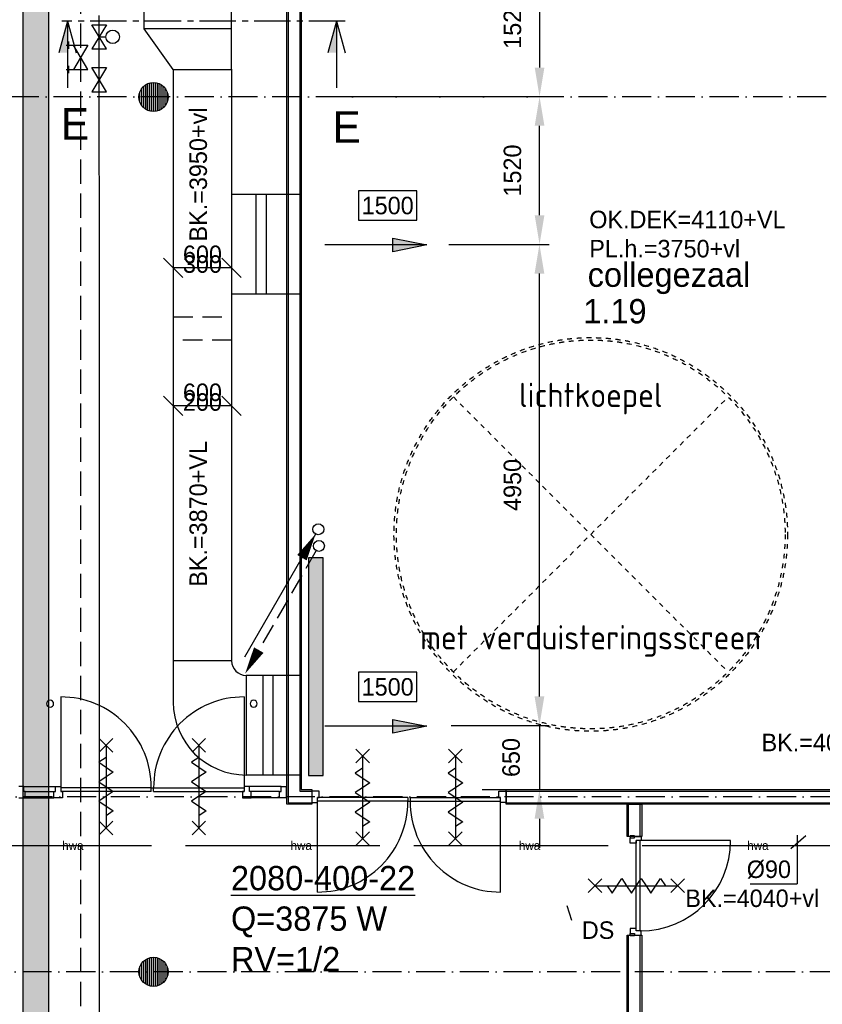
# Model space of a CAD drawing. Extents: x -41378 to 114803, y -24080 to 82188.
# Tile 71 of 137: x 31514 to 39774, y 51493 to 61623. Entities that reach past the tile are written whole.
import ezdxf
from ezdxf.enums import TextEntityAlignment as Align

# ---------------------------------------------------------------- set-up
doc = ezdxf.new("R2010")
doc.units = 0
doc.header["$LTSCALE"] = 50
for name, pattern in [('2322107', [2000, 1000, 1000]), ('2322108', [7, 5, -2]), ('2322122', [47, 40, -7]), ('CENTER2', [11.25, 7.5, -1.25, 1.25, -1.25]), ('DASHDOT', [9, 6, -1.5, 0, -1.5]), ('HIDDEN', [2, 1, -1]), ('LURETOUR', [6, 4, -2])]:
    doc.linetypes.add(name, pattern=pattern)
doc.layers.get('0').update_dxf_attribs({"linetype": 'CONTINUOUS'})
doc.layers.get('DEFPOINTS').update_dxf_attribs({"linetype": 'CONTINUOUS'})
for name, color, linetype in [('AL$1----_TEKST', 7, 'CONTINUOUS'), ('AL$2----_RENVOOI', 7, 'CONTINUOUS'), ('AL$7----_STRAMIEN', 1, 'DASHDOT'), ('AL22----_BINNENWAND', 7, 'CONTINUOUS'), ('AL28----_KONSTRUKTIE', 3, 'CONTINUOUS'), ('AL32----_BINNENKOZ', 7, 'CONTINUOUS'), ('AL32----_DRAAIR', 7, 'CONTINUOUS'), ('AL37----_DAKOPENING', 7, 'HIDDEN'), ('AL65----_BEVEILIGING', 7, 'CONTINUOUS'), ('ALXAA---_GEWBETON', 12, 'CONTINUOUS'), ('BOUW', 8, 'CONTINUOUS'), ('DOORSNEDE', 1, 'CONTINUOUS'), ('KABELGGOOT1', 8, 'CONTINUOUS'), ('WI561---', 1, 'CONTINUOUS'), ('WL521---', 4, 'CONTINUOUS'), ('WL561---', 4, 'CONTINUOUS'), ('WL561---_AANVOER', 4, 'CONTINUOUS'), ('WL561---_RETOUR', 4, 'CONTINUOUS'), ('WL570---', 3, 'CONTINUOUS'), ('WL570---_TOEVOER', 3, 'CONTINUOUS'), ('WM$1----', 1, 'CONTINUOUS'), ('WM521---', 1, 'CONTINUOUS'), ('WM570---', 1, 'CONTINUOUS')]:
    doc.layers.add(name, color=color, linetype=linetype)
doc.layers.get('0').freeze()
doc.styles.add('BURO-018', font='BUROFONT.shx', dxfattribs={"height": 90})
doc.styles.add('BURO-025', font='BUROFONT.shx', dxfattribs={"height": 250})
doc.styles.add('BURO-050', font='BUROFONT.shx', dxfattribs={"height": 500})
doc.styles.get("Standard").update_dxf_attribs({"font": 'ISOCP'})
doc.dimstyles.new('CEES', dxfattribs={"dimscale": 100, "dimtxt": 3, "dimasz": 3, "dimexe": 1, "dimexo": 1, "dimgap": 1.5, "dimtad": 0, "dimdec": 0, "dimzin": 0, "dimtxsty": 'BURO-018', "dimcen": -3, "dimdle": 1.25, "dimclrd": 1, "dimclre": 1, "dimclrt": 1, "dimazin": 3, "dimtfac": 0.75, "dimtdec": 0, "dimtofl": 0, "dimtmove": 0, "dimatfit": 3, "dimtvp": 1.5, "dimtolj": 1, "dimtzin": 0})

# ---------------------------------------------------------------- blocks, each defined once
blk = doc.blocks.new('2322401')
at = {"color": 0, "linetype": 'CONTINUOUS'}
for p, q in [((-0.5, 0.5, 1), (-0.5, 0.5)), ((-0.5, 0.5, 1), (-0.5, -0.5, 1)), ((0.5, 0.5, 1), (-0.5, 0.5, 1)), ((0.5, 0.5), (-0.5, 0.5)), ((-0.5, 0.5), (-0.5, -0.5)), ((0.5, 0.5, 1), (0.5, 0.5)), ((0.5, -0.5, 1), (0.5, 0.5, 1)), ((0.5, -0.5), (0.5, 0.5)), ((-0.5, -0.5, 1), (-0.5, -0.5)), ((-0.5, -0.5, 1), (0.5, -0.5, 1)), ((-0.5, -0.5), (0.5, -0.5)), ((0.5, -0.5, 1), (0.5, -0.5))]:
    blk.add_line(p, q, dxfattribs=at)
blk = doc.blocks.new('CVHATCH1')
at = {"color": 0, "linetype": 'CONTINUOUS'}
blk.add_solid([(-0.5, -0.5), (0.5, -0.5), (-0.5, 0.5), (0.5, 0.5)], dxfattribs=at)
blk = doc.blocks.new('LDV4107')
at = {"color": 0, "linetype": 'CONTINUOUS'}
blk.add_line((-0.25, -0.433), (-6.75, -11.691), dxfattribs=at)
blk.add_lwpolyline([(-0.25, -0.433, 0, 1, 0), (-1.5, -2.598, 1, 1, 0)], format="xyseb", dxfattribs=at)
blk.add_circle((0, 0), 0.5, dxfattribs=at)
blk = doc.blocks.new('LDV2108')
at = {"color": 0, "linetype": 'CONTINUOUS'}
for p, q in [((-0.25, -0.433), (-1.187, -2.057)), ((-1.562, -2.706), (-2.5, -4.33)), ((-2.875, -4.98), (-3.812, -6.603)), ((-4.187, -7.253), (-5.125, -8.877)), ((-5.5, -9.526), (-6.437, -11.15))]:
    blk.add_line(p, q, dxfattribs=at)
blk.add_lwpolyline([(-6.75, -11.691, 0, 1, 0), (-5.5, -9.526, 1, 1, 0)], format="xyseb", dxfattribs=at)
blk.add_circle((0, 0), 0.5, dxfattribs=at)
blk = doc.blocks.new('LU-PIJL7')
at = {"color": 0, "linetype": 'CONTINUOUS'}
for p, q in [((0, 0), (-15, 0)), ((-5, -1), (-5, 1)), ((-5, 1), (0, 0)), ((0, 0), (-5, -1))]:
    blk.add_line(p, q, dxfattribs=at)
blk.add_solid([(-5, 1), (-5, -1), (0, 0)], dxfattribs=at)
blk = doc.blocks.new('CVRINFO2')
at = {"color": 0, "linetype": 'CONTINUOUS', "style": 'BURO-025'}
for tag, p in [('CV_TEXT125', (0, 0)), ('CV_TEXT225', (0, -4.17)), ('CV_TEXT325', (0, -8.33)), ('CV_TEXT425', (0, -12.5))]:
    blk.add_attdef(tag, p, '', height=2.5, dxfattribs=at)
blk = doc.blocks.new('LU-2D-K-401')
at = {"color": 0, "linetype": 'CONTINUOUS'}
for p, q in [((-0.5, 512.5), (0.5, 512.5)), ((-0.5, -512.5), (0.5, -512.5))]:
    blk.add_line(p, q, dxfattribs=at)
blk = doc.blocks.new('LU-ORND')
at = {"color": 0, "linetype": 'CONTINUOUS'}
for p, q in [((-3, 1.5), (-3, -1.5)), ((3, 1.5), (-3, 1.5)), ((3, -1.5), (3, 1.5)), ((-3, -1.5), (3, -1.5))]:
    blk.add_line(p, q, dxfattribs=at)
blk = doc.blocks.new('LU-2D-K-384')
at = {"color": 0, "linetype": 'CONTINUOUS'}
for p, q in [((-0.5, 450), (0.5, 450)), ((-0.5, -450), (0.5, -450))]:
    blk.add_line(p, q, dxfattribs=at)
blk = doc.blocks.new('LU-2D-K-258')
at = {"color": 0, "linetype": 'CONTINUOUS'}
for p, q in [((-0.5, 300), (0.5, 300)), ((-0.5, -300), (0.5, -300))]:
    blk.add_line(p, q, dxfattribs=at)
blk = doc.blocks.new('*U524', base_point=(33395, 57649))
at = {"layer": 'WM570---', "linetype": 'CONTINUOUS'}
for p, q in [((32995, 57749), (33194, 57550)), ((33595, 57749), (33794, 57550)), ((33695, 57649), (33095, 57649))]:
    blk.add_line(p, q, dxfattribs=at)
at = {"layer": 'WM570---', "linetype": 'CONTINUOUS', "style": 'BURO-018'}
for s, p in [('600', (33395, 57699)), ('200', (33395, 57599))]:
    blk.add_text(s, height=180, dxfattribs=at).set_placement(p, align=Align.CENTER)
blk = doc.blocks.new('LU-2D-BV--1-4012585A')
at = {"color": 0, "linetype": 'CONTINUOUS'}
for p, q in [((-450, -512.5), (-450, 512.5)), ((-450, 512.5), (-450, 512.5)), ((300, -662.5), (300, -237.5)), ((-450, -512.5), (-450, -512.5)), ((-300, -662.5), (300, -662.5))]:
    blk.add_line(p, q, dxfattribs=at)
for centre, radius in [((-450, -237.5), 750), ((-450, -662.5), 150)]:
    blk.add_arc(centre, radius, 0, 90, dxfattribs=at)
blk = doc.blocks.new('*D528')
at = {"layer": 'DEFPOINTS', "color": 0}
for p in [(36864, 62351), (36864, 60831), (36864, 60831)]:
    blk.add_point(p, dxfattribs=at)
at = {"layer": 'WL570---', "color": 1}
for p, q in [((36764, 62351), (36764, 62351)), ((36864, 62051), (36864, 61131)), ((36764, 60831), (36764, 60831))]:
    blk.add_line(p, q, dxfattribs=at)
for points in [[(36814, 62051), (36914, 62051), (36864, 62351)], [(36814, 61131), (36914, 61131), (36864, 60831)]]:
    blk.add_solid(points, dxfattribs=at)
at = {"layer": 'WL570---', "color": 1, "insert": (36586, 61591), "char_height": 180, "attachment_point": 5, "rotation": 90, "style": 'BURO-018'}
blk.add_mtext('\\A1;1520', dxfattribs=at)
blk = doc.blocks.new('*D529')
at = {"layer": 'DEFPOINTS', "color": 0}
for p in [(34513, 60831), (36864, 60831), (35830, 59311)]:
    blk.add_point(p, dxfattribs=at)
at = {"layer": 'WL570---', "color": 1}
for p, q in [((34613, 60831), (36964, 60831)), ((36864, 59611), (36864, 60531)), ((35930, 59311), (36964, 59311))]:
    blk.add_line(p, q, dxfattribs=at)
for points in [[(36814, 60531), (36914, 60531), (36864, 60831)], [(36814, 59611), (36914, 59611), (36864, 59311)]]:
    blk.add_solid(points, dxfattribs=at)
at = {"layer": 'WL570---', "color": 1, "insert": (36586, 60071), "char_height": 180, "attachment_point": 5, "rotation": 90, "style": 'BURO-018'}
blk.add_mtext('\\A1;1520', dxfattribs=at)
blk = doc.blocks.new('*D530')
at = {"layer": 'DEFPOINTS', "color": 0}
for p in [(36008, 59311), (36863, 59311), (35853, 54361)]:
    blk.add_point(p, dxfattribs=at)
at = {"layer": 'WL570---', "color": 1}
for p, q in [((36108, 59311), (36963, 59311)), ((36863, 54661), (36863, 59011)), ((35953, 54361), (36963, 54361))]:
    blk.add_line(p, q, dxfattribs=at)
for points in [[(36813, 59011), (36913, 59011), (36863, 59311)], [(36813, 54661), (36913, 54661), (36863, 54361)]]:
    blk.add_solid(points, dxfattribs=at)
at = {"layer": 'WL570---', "color": 1, "insert": (36586, 56836), "char_height": 180, "attachment_point": 5, "rotation": 90, "style": 'BURO-018'}
blk.add_mtext('\\A1;4950', dxfattribs=at)
blk = doc.blocks.new('*D531')
at = {"layer": 'DEFPOINTS', "color": 0}
for p in [(36174, 54361), (36863, 54361), (36174, 53702)]:
    blk.add_point(p, dxfattribs=at)
at = {"layer": 'WM521---', "color": 1}
for p, q in [((36863, 54661), (36863, 54961)), ((36274, 54361), (36963, 54361)), ((36274, 53702), (36963, 53702)), ((36863, 53402), (36863, 53102))]:
    blk.add_line(p, q, dxfattribs=at)
for points in [[(36813, 54661), (36913, 54661), (36863, 54361)], [(36813, 53402), (36913, 53402), (36863, 53702)]]:
    blk.add_solid(points, dxfattribs=at)
at = {"layer": 'WM521---', "color": 1, "insert": (36572, 54032), "char_height": 180, "attachment_point": 5, "rotation": 90, "style": 'BURO-018'}
blk.add_mtext('\\A1;650', dxfattribs=at)
blk = doc.blocks.new('*U532', base_point=(33395, 59069))
at = {"layer": 'WM570---', "color": 1, "linetype": 'CONTINUOUS'}
for p, q in [((32995, 59169), (33194, 58969)), ((33595, 59169), (33794, 58969)), ((33695, 59069), (33095, 59069))]:
    blk.add_line(p, q, dxfattribs=at)
at = {"layer": 'WM570---', "color": 1, "linetype": 'CONTINUOUS', "style": 'BURO-018'}
for s, p in [('600', (33395, 59119)), ('300', (33395, 59019))]:
    blk.add_text(s, height=180, dxfattribs=at).set_placement(p, align=Align.CENTER)
blk = doc.blocks.new('3048301')
at = {"color": 0, "linetype": 'CONTINUOUS'}
for p, q in [((-2.5, 1.5), (2.5, -1.5)), ((-2.5, -1.5), (-2.5, 1.5)), ((2.5, 1.5), (-2.5, -1.5)), ((2.5, -1.5), (2.5, 1.5))]:
    blk.add_line(p, q, dxfattribs=at)
at = {"color": 0, "linetype": 'CONTINUOUS', "style": 'BURO-018', "flags": 1}
blk.add_attdef('CV_MATCODE', (0, 0), '', height=1.8, dxfattribs=at)
blk = doc.blocks.new('2322122-2')
at = {"layer": 'WM521---', "color": 0, "style": 'BURO-018'}
for p in [(32061, 53128), (34411, 53128), (36761, 53128), (39111, 53128)]:
    blk.add_text('hwa', height=90, rotation=360, dxfattribs=at).set_placement(p, align=Align.MIDDLE)

msp = doc.modelspace()

# ---------------------------------------------------------------- hatches: boundary and pattern name
at = {"layer": 'KABELGGOOT1'}
h = msp.add_hatch(dxfattribs=at)
h.set_pattern_fill('DOTS', color=256, scale=40, style=0)
h.set_pattern_definition([(0, (0, 200000), (31.75, 63.5), [0, -63.5])])
h.paths.add_polyline_path([(31814.7, 69300.8), (31545.4, 69300.8), (31545.4, 39123.5), (31814.7, 39123.5)])

# ---------------------------------------------------------------- linework, layer by layer
at = {"layer": 'AL$2----_RENVOOI', "color": 8, "linetype": 'CONTINUOUS'}
for centre, start, end in [((31827.4, 54585.7), 0, 180), ((33922, 54585.7), 0, 180), ((31827.4, 54585.7), 180, 0), ((33922, 54585.7), 180, 0)]:
    msp.add_arc(centre, 36, start, end, dxfattribs=at)
at = {"layer": 'AL$7----_STRAMIEN', "color": 1}
for p, q in [((51066.4, 60830.8), (15111.6, 60830.8)), ((112869.9, 53627.3), (10184, 53627.3)), ((112410.4, 51827.3), (-35182.3, 51827.3))]:
    msp.add_line(p, q, dxfattribs=at)
at = {"layer": 'AL22----_BINNENWAND', "color": 8}
for p, q in [((34262, 53552.3), (34262, 66806.8)), ((34412, 66806.8), (34412, 53812.3)), ((34412, 53812.3), (34412, 53702.3)), ((34412, 53702.3), (34522, 53702.3)), ((34522, 53702.3), (34522, 53552.3)), ((36519, 53702.3), (49351, 53702.3)), ((36519, 53552.3), (36519, 53702.3)), ((34522, 53552.3), (34262, 53552.3)), ((49351, 53552.3), (36519, 53552.3)), ((37766, 53219.4), (37766, 53552.3)), ((37766, 53552.3), (37916, 53552.3)), ((37916, 53552.3), (37916, 53219.4)), ((37916, 53219.4), (37766, 53219.4)), ((37766, 46902.3), (37766, 52205.4)), ((37766, 52205.4), (37916, 52205.4)), ((37916, 52205.4), (37916, 48714.4))]:
    msp.add_line(p, q, dxfattribs=at)
at = {"layer": 'AL22----_BINNENWAND', "color": 8, "linetype": 'CONTINUOUS'}
for p, q in [((34277, 66806.8), (34277, 53567.3)), ((34397, 66806.8), (34397, 53812.3)), ((34397, 53812.3), (34397, 53687.3)), ((34397, 53687.3), (34522, 53687.3)), ((36519, 53687.3), (49351, 53687.3)), ((34277, 53567.3), (34522, 53567.3)), ((36519, 53567.3), (49351, 53567.3)), ((37781, 53219.4), (37781, 53552.3)), ((37901, 53219.4), (37901, 53552.3)), ((37781, 46917.3), (37781, 52205.4)), ((37901, 48714.4), (37901, 52205.4))]:
    msp.add_line(p, q, dxfattribs=at)
at = {"layer": 'AL28----_KONSTRUKTIE', "color": 8}
for centre in [(32891, 60827.3), (32891, 51827.3)]:
    msp.add_circle(centre, 150, dxfattribs=at)
at = {"layer": 'AL32----_BINNENKOZ', "color": 8}
for p, q in [((31555, 53732.8), (31505, 53732.8)), ((31555, 53732.8), (31881.5, 53732.8)), ((31555, 53681.8), (31555, 53732.8)), ((31881.5, 53732.8), (31937.5, 53732.8)), ((31881.5, 53681.8), (31881.5, 53732.8)), ((31881.5, 53732.8), (31937.5, 53732.8)), ((31937.5, 53732.8), (31937.5, 53681.8)), ((32867.5, 53721.8), (31937.5, 53721.8)), ((32867.5, 53681.8), (32867.5, 53721.8)), ((32867.5, 53721.8), (32892.5, 53721.8)), ((32892.5, 53681.8), (32892.5, 53721.8)), ((32892.5, 53721.8), (33822.5, 53721.8)), ((33878.5, 53732.8), (33822.5, 53732.8)), ((33822.5, 53732.8), (33822.5, 53681.8)), ((33878.5, 53732.8), (33822.5, 53732.8)), ((34205, 53732.8), (33878.5, 53732.8)), ((33878.5, 53681.8), (33878.5, 53732.8)), ((34205, 53681.8), (34205, 53732.8)), ((34205, 53732.8), (34255, 53732.8)), ((34255, 53732.8), (34255, 53618.8)), ((31505, 53618.8), (31572, 53618.8)), ((31572, 53681.8), (31555, 53681.8)), ((31572, 53681.8), (31864.5, 53681.8)), ((31572, 53618.8), (31572, 53681.8)), ((31572, 53618.8), (31864.5, 53618.8)), ((31864.5, 53618.8), (31864.5, 53681.8)), ((31864.5, 53681.8), (31881.5, 53681.8)), ((31954.5, 53618.8), (31864.5, 53618.8)), ((31937.5, 53681.8), (31954.5, 53681.8)), ((32867.5, 53681.8), (31937.5, 53681.8)), ((31954.5, 53681.8), (31954.5, 53618.8)), ((32892.5, 53681.8), (33822.5, 53681.8)), ((33822.5, 53681.8), (33805.5, 53681.8)), ((33805.5, 53681.8), (33805.5, 53618.8)), ((33805.5, 53618.8), (33895.5, 53618.8)), ((33895.5, 53681.8), (33878.5, 53681.8)), ((34188, 53681.8), (33895.5, 53681.8)), ((33895.5, 53618.8), (33895.5, 53681.8)), ((34188, 53618.8), (33895.5, 53618.8)), ((34188, 53618.8), (34188, 53681.8)), ((34188, 53681.8), (34205, 53681.8)), ((34255, 53618.8), (34188, 53618.8)), ((34595, 53684.3), (34522, 53684.3)), ((34522, 53684.3), (34522, 53621.3)), ((34522, 53621.3), (34522, 53621.3)), ((34522, 53621.3), (34522, 53570.3)), ((35508, 53621.3), (34578, 53621.3)), ((34578, 53570.3), (34578, 53621.3)), ((34578, 53621.3), (34595, 53621.3)), ((34595, 53621.3), (34595, 53684.3)), ((35508, 53621.3), (35508, 53581.3)), ((35533, 53621.3), (35533, 53581.3)), ((35533, 53621.3), (36463, 53621.3)), ((36446, 53621.3), (36446, 53684.3)), ((36446, 53684.3), (36519, 53684.3)), ((36463, 53621.3), (36446, 53621.3)), ((36463, 53570.3), (36463, 53621.3)), ((36519, 53684.3), (36519, 53621.3)), ((36519, 53621.3), (36519, 53621.3)), ((36519, 53621.3), (36519, 53570.3)), ((34522, 53570.3), (34578, 53570.3)), ((34522, 53570.3), (34578, 53570.3)), ((35508, 53581.3), (34578, 53581.3)), ((35508, 53581.3), (35533, 53581.3)), ((35533, 53581.3), (36463, 53581.3)), ((36519, 53570.3), (36463, 53570.3)), ((36519, 53570.3), (36463, 53570.3)), ((37841, 53227.4), (37797, 53227.4)), ((37797, 53227.4), (37797, 53204.4)), ((37797, 53152.4), (37797, 53204.4)), ((37797, 53204.4), (37841, 53204.4)), ((37841, 53204.4), (37841, 53227.4)), ((37841, 53204.4), (37841, 53219.4)), ((37841, 53219.4), (37911, 53219.4)), ((37911, 53219.4), (37911, 53177.4)), ((37860, 53152.4), (37797, 53152.4)), ((37860, 52247.4), (37860, 53177.4)), ((37911, 53177.4), (37860, 53177.4)), ((37860, 53177.4), (37860, 53152.4)), ((37900, 52247.4), (37900, 53177.4)), ((38830, 53177.4), (37900, 53177.4)), ((37860, 52272.4), (37797, 52272.4)), ((37797, 52272.4), (37797, 52220.4)), ((37860, 52247.4), (37860, 52272.4)), ((37797, 52197.4), (37797, 52220.4)), ((37797, 52220.4), (37841, 52220.4)), ((37841, 52197.4), (37797, 52197.4)), ((37841, 52220.4), (37841, 52197.4)), ((37841, 52220.4), (37841, 52205.4)), ((37841, 52205.4), (37911, 52205.4)), ((37911, 52247.4), (37860, 52247.4)), ((37911, 52205.4), (37911, 52247.4))]:
    msp.add_line(p, q, dxfattribs=at)
msp.add_arc((37900, 53177.4), 930, 270, 360, dxfattribs=at)
at = {"layer": 'AL32----_DRAAIR', "color": 8}
for p, q in [((31937.5, 54655.8), (31937.5, 53721.8)), ((33822.5, 54655.8), (33822.5, 53721.8)), ((34578, 52647.3), (34578, 53581.3)), ((36463, 52647.3), (36463, 53581.3))]:
    msp.add_line(p, q, dxfattribs=at)
for centre, start, end in [((31936.9, 53725.2), 359.79023, 89.96387), ((33823.1, 53725.2), 90.03613, 180.20977), ((34577.4, 53577.9), 270.03613, 0.20977), ((36463.6, 53577.9), 179.79023, 269.96387)]:
    msp.add_arc(centre, 930.6, start, end, dxfattribs=at)
at = {"layer": 'AL37----_DAKOPENING', "color": 8, "linetype": 'HIDDEN'}
for p, q in [((35976.8, 54913.1), (38805.2, 57741.5)), ((35976.8, 57741.5), (38805.2, 54913.1))]:
    msp.add_line(p, q, dxfattribs=at)
at = {"layer": 'AL37----_DAKOPENING', "color": 8}
for radius in [2025, 2000]:
    msp.add_circle((37391, 56327.3), radius, dxfattribs=at)
at = {"layer": 'AL65----_BEVEILIGING', "color": 8, "linetype": 'CONTINUOUS'}
for points in [[(32332.5, 54227.8), (32472.5, 54087.8)], [(32472.5, 54227.8), (32332.5, 54087.8)], [(33287.5, 54227.8), (33427.5, 54087.8)], [(33427.5, 54227.8), (33287.5, 54087.8)], [(32402.5, 54157.8), (32402.5, 53307.8)], [(33357.5, 54157.8), (33357.5, 53307.8)], [(34973, 54116.3), (35113, 53976.3)], [(35113, 54116.3), (34973, 53976.3)], [(35928, 54116.3), (36068, 53976.3)], [(36068, 54116.3), (35928, 53976.3)], [(32402.5, 54032.8), (32327.5, 53982.8), (32477.5, 53882.8), (32402.5, 53832.8)], [(33357.5, 54032.8), (33282.5, 53982.8), (33432.5, 53882.8), (33357.5, 53832.8)], [(35043, 54046.3), (35043, 53196.3)], [(35998, 54046.3), (35998, 53196.3)], [(35043, 53921.3), (34968, 53871.3), (35118, 53771.3), (35043, 53721.3)], [(35998, 53921.3), (35923, 53871.3), (36073, 53771.3), (35998, 53721.3)], [(32402.5, 53832.8), (32327.5, 53782.8), (32477.5, 53682.8), (32402.5, 53632.8)], [(33357.5, 53832.8), (33282.5, 53782.8), (33432.5, 53682.8), (33357.5, 53632.8)], [(35043, 53721.3), (34968, 53671.3), (35118, 53571.3), (35043, 53521.3)], [(35998, 53721.3), (35923, 53671.3), (36073, 53571.3), (35998, 53521.3)], [(32402.5, 53632.8), (32327.5, 53582.8), (32477.5, 53482.8), (32402.5, 53432.8)], [(33357.5, 53632.8), (33282.5, 53582.8), (33432.5, 53482.8), (33357.5, 53432.8)], [(35043, 53521.3), (34968, 53471.3), (35118, 53371.3), (35043, 53321.3)], [(35998, 53521.3), (35923, 53471.3), (36073, 53371.3), (35998, 53321.3)], [(32332.5, 53377.8), (32472.5, 53237.8)], [(32472.5, 53377.8), (32332.5, 53237.8)], [(33287.5, 53377.8), (33427.5, 53237.8)], [(33427.5, 53377.8), (33287.5, 53237.8)], [(34973, 53266.3), (35113, 53126.3)], [(35113, 53266.3), (34973, 53126.3)], [(35928, 53266.3), (36068, 53126.3)], [(36068, 53266.3), (35928, 53126.3)], [(37365, 52642.4), (37505, 52782.4)], [(37365, 52782.4), (37505, 52642.4)], [(37560, 52712.4), (37610, 52637.4), (37710, 52787.4), (37760, 52712.4)], [(37760, 52712.4), (37810, 52637.4), (37910, 52787.4), (37960, 52712.4)], [(37960, 52712.4), (38010, 52637.4), (38110, 52787.4), (38160, 52712.4)], [(38215, 52642.4), (38355, 52782.4)], [(38215, 52782.4), (38355, 52642.4)], [(37435, 52712.4), (38285, 52712.4)]]:
    msp.add_lwpolyline(points, dxfattribs=at)
at = {"layer": 'ALXAA---_GEWBETON', "color": 8}
for p, q in [((32751, 60773.5), (32751, 60881.2)), ((32771, 60737.3), (32771, 60917.3)), ((32791, 60715.5), (32791, 60939.1)), ((32811, 60700.4), (32811, 60954.2)), ((32831, 60689.9), (32831, 60964.8)), ((32851, 60682.8), (32851, 60971.9)), ((32871, 60678.7), (32871, 60976)), ((32891, 60677.3), (32891, 60977.3)), ((32911, 60678.7), (32911, 60976)), ((32931, 60682.8), (32931, 60971.9)), ((32951, 60689.9), (32951, 60964.8)), ((32971, 60700.4), (32971, 60954.2)), ((32991, 60715.5), (32991, 60939.1)), ((33011, 60737.3), (33011, 60917.3)), ((33031, 60773.5), (33031, 60881.2)), ((32851, 51682.8), (32851, 51971.9)), ((32871, 51678.7), (32871, 51976)), ((32891, 51677.3), (32891, 51977.3)), ((32911, 51678.7), (32911, 51976)), ((32931, 51682.8), (32931, 51971.9)), ((32751, 51773.5), (32751, 51881.2)), ((32771, 51737.3), (32771, 51917.3)), ((32791, 51715.5), (32791, 51939.1)), ((32811, 51700.4), (32811, 51954.2)), ((32831, 51689.9), (32831, 51964.8)), ((32951, 51689.9), (32951, 51964.8)), ((32971, 51700.4), (32971, 51954.2)), ((32991, 51715.5), (32991, 51939.1)), ((33011, 51737.3), (33011, 51917.3)), ((33031, 51773.5), (33031, 51881.2))]:
    msp.add_line(p, q, dxfattribs=at)
at = {"layer": 'DEFPOINTS', "color": 0, "linetype": 'BYBLOCK'}
for p in [(34412.6, 53702.3), (36730.9, 53702.3)]:
    msp.add_point(p, dxfattribs=at)
at = {"layer": 'DOORSNEDE', "color": 200}
for p, q in [((32006.6, 61607.3), (31916.3, 61282.2)), ((32006.6, 61607.3), (32006.6, 60920.9)), ((32006.6, 61607.3), (32096.8, 61282.2)), ((34774.9, 61607.3), (34684.6, 61282.2)), ((34774.9, 61607.3), (34774.9, 60920.9)), ((34774.9, 61607.3), (34865.2, 61282.2))]:
    msp.add_line(p, q, dxfattribs=at)
at = {"layer": 'DOORSNEDE', "color": 200, "linetype": 'CENTER2'}
msp.add_line((34864.7, 61607.3), (31946.6, 61607.3), dxfattribs=at)
at = {"layer": 'DOORSNEDE', "color": 200}
for points in [[(31916.3, 61282.2), (32006.6, 61282.2), (32006.6, 61607.3)], [(34684.6, 61282.2), (34774.9, 61282.2), (34774.9, 61607.3)]]:
    msp.add_solid(points, dxfattribs=at)
at = {"layer": 'KABELGGOOT1'}
for p, q in [((31545.4, 69677.6, 3650), (31545.4, 39113.1, 3650)), ((31815.4, 39113.1, 3650), (31815.4, 69332.6, 3650))]:
    msp.add_line(p, q, dxfattribs=at)
at = {"layer": 'WL521---', "linetype": '2322122'}
msp.add_line((30870, 53127.7), (40302.1, 53127.7), dxfattribs=at)
at = {"layer": 'WL561---', "color": 2}
for p, q in [((32016.5, 61397.5), (32016.5, 61322.5)), ((31991.5, 61360), (32216.5, 61360)), ((32216.5, 61360), (32066.5, 61110)), ((32216.5, 61110), (32066.5, 61360)), ((31991.5, 61110), (32216.5, 61110)), ((32016.5, 61147.5), (32016.5, 61072.5))]:
    msp.add_line(p, q, dxfattribs=at)
at = {"layer": 'WL561---_AANVOER', "linetype": '2322107'}
for p, q in [((32329, 61667.7), (32331, 58373.5)), ((32330.9, 58391.7), (32330.9, 46658.7))]:
    msp.add_line(p, q, dxfattribs=at)
at = {"layer": 'WL561---_AANVOER', "color": 2}
msp.add_line((32330.9, 61446.5), (32400.9, 61446.5), dxfattribs=at)
msp.add_circle((32471, 61446.5), 70.1, dxfattribs=at)
at = {"layer": 'WL561---_RETOUR', "linetype": '2322108'}
for p, q in [((32139.7, 61933.6), (32139.7, 58373.5)), ((32139.7, 58373.5), (32139.7, 46447.2))]:
    msp.add_line(p, q, dxfattribs=at)
at = {"layer": 'WL570---'}
for p, q in [((33092.1, 61110.3), (32794.7, 61529.1)), ((33694, 61529.1), (32794.7, 61529.1)), ((33694.7, 61114), (33694.7, 61529.8)), ((33092.1, 61110.3), (33694.7, 61110.3)), ((33094, 60115.6), (33092.1, 59696.8)), ((34410.1, 58741.4), (34410.1, 59880.5)), ((34410.1, 53791.3), (34410.1, 54930.3))]:
    msp.add_line(p, q, dxfattribs=at)
at = {"layer": 'WL570---', "linetype": 'LURETOUR'}
for p, q in [((33096, 58565.4), (33694.7, 58565.4)), ((33694.7, 58326.6), (33096, 58326.6))]:
    msp.add_line(p, q, dxfattribs=at)
at = {"layer": 'WL570---_TOEVOER', "linetype": 'CONTINUOUS'}
for p, q in [((33944.7, 59827.1), (33944.7, 58802.1)), ((34049.8, 59827.1), (34049.8, 58802.1)), ((34015.2, 54876.9), (34015.2, 53851.9)), ((34120.2, 54876.9), (34120.2, 53851.9))]:
    msp.add_line(p, q, dxfattribs=at)
at = {"layer": 'WM$1----'}
for p, q in [((39450.4, 53097.6), (39604.6, 53229.7)), ((39516.5, 53233.3), (39516.5, 52733.7)), ((39032.2, 52733.7), (39516.5, 52733.7)), ((37144, 52508.9), (37194, 52358.9))]:
    msp.add_line(p, q, dxfattribs=at)
at = {"layer": 'WM521---'}
msp.add_line((36862.8, 54360.8), (36862.8, 53703.1), dxfattribs=at)

# ---------------------------------------------------------------- block references
at = {"layer": 'WI561---'}
ref = msp.add_blockref('CVRINFO2', (33688.3, 52666.2), dxfattribs=dict(at, xscale=100, yscale=100, zscale=100))
ref.add_attrib('CV_TEXT125', '%%u2080-400-22', (33688.3, 52666.2), dxfattribs={"layer": '0', "color": 2, "linetype": 'CONTINUOUS', "height": 250, "style": 'BURO-025'})
ref.add_attrib('CV_TEXT225', 'Q=3875 W', (33688.3, 52249.5), dxfattribs={"layer": '0', "color": 2, "linetype": 'CONTINUOUS', "height": 250, "style": 'BURO-025'})
ref.add_attrib('CV_TEXT325', 'RV=1/2', (33688.3, 51832.9), dxfattribs={"layer": '0', "color": 2, "linetype": 'CONTINUOUS', "height": 250, "style": 'BURO-025'})
at = {"layer": 'WL561---', "xscale": 2240, "yscale": 150, "rotation": 270.0000000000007}
for name, zscale in [('2322401', 400), ('2322401', 400), ('CVHATCH1', 2240), ('CVHATCH1', 2240)]:
    msp.add_blockref(name, (34560.7, 54968), dxfattribs=dict(at, zscale=zscale))
at = {"layer": 'WL561---_AANVOER', "color": 2, "xscale": 50, "yscale": 50, "zscale": 50, "rotation": 270.0000000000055}
for p in [(32330.9, 61446.5), (32330.9, 61005.2)]:
    msp.add_blockref('3048301', p, dxfattribs=at)
at = {"layer": 'WL561---_AANVOER', "color": 2, "xscale": 112.5, "yscale": 112.5, "zscale": 112.5}
msp.add_blockref('LDV4107', (34587.4, 56380.2), dxfattribs=at)
at = {"layer": 'WL561---_RETOUR', "color": 2, "xscale": 112.5, "yscale": 112.5, "zscale": 112.5}
msp.add_blockref('LDV2108', (34593.2, 56209.3), dxfattribs=at)
at = {"layer": 'WL570---_TOEVOER', "linetype": 'CONTINUOUS'}
for name, p, xscale, rotation in [('LU-2D-K-384', (33244.7, 62217.3), 1374.993135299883, 90), ('LU-2D-K-258', (33394.7, 59769.7), 2688.601001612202, 270), ('LU-2D-K-258', (33394.7, 56726.2), 3398.501911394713, 270), ('LU-2D-K-401', (34127.4, 54364.4), 565.4465607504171, 179.9999999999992)]:
    msp.add_blockref(name, p, dxfattribs=dict(at, xscale=xscale, rotation=rotation))
at = {"layer": 'WL570---_TOEVOER', "linetype": 'CONTINUOUS', "xscale": 716.4124233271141}
msp.add_blockref('LU-2D-K-401', (34051.9, 59314.6), dxfattribs=at)
at = {"layer": 'WL570---_TOEVOER', "xscale": 70, "yscale": 70, "zscale": 70}
for p in [(35704.1, 59305.3), (35704.1, 54353)]:
    msp.add_blockref('LU-PIJL7', p, dxfattribs=at)
at = {"layer": 'WL570---_TOEVOER', "linetype": 'CONTINUOUS', "rotation": 180}
msp.add_blockref('LU-2D-BV--1-4012585A', (33394.7, 54364.4), dxfattribs=at)
at = {"layer": 'WM521---'}
msp.add_blockref('2322122-2', (0, 0), dxfattribs=at)
at = {"layer": 'WM570---', "color": 1}
ref = msp.add_blockref('LU-ORND', (35301.2, 59711.1), dxfattribs=dict(at, xscale=100, yscale=100, zscale=100))
ref.add_attrib('LU_TEXT1', '1500', dxfattribs={"layer": '0', "color": 1, "linetype": 'CONTINUOUS', "height": 180, "style": 'BURO-018'}).set_placement((35301.2, 59711.1), align=Align.MIDDLE)
msp.add_blockref('*U532', (33394.7, 59069), dxfattribs=at)
at = {"layer": 'WM570---'}
msp.add_blockref('*U524', (33394.7, 57649.4), dxfattribs=at)
at = {"layer": 'WM570---', "color": 1}
ref = msp.add_blockref('LU-ORND', (35301.2, 54759), dxfattribs=dict(at, xscale=100, yscale=100, zscale=100))
ref.add_attrib('LU_TEXT1', '1500', dxfattribs={"layer": '0', "color": 1, "linetype": 'CONTINUOUS', "height": 180, "style": 'BURO-018'}).set_placement((35301.2, 54759), align=Align.MIDDLE)

# ---------------------------------------------------------------- texts
at = {"layer": 'AL$1----_TEKST', "color": 8}
for s, p in [('lichtkoepel', (37391, 57637.1)), ('met verduisteringsscreen', (37391, 55143.7))]:
    msp.add_text(s, height=250, dxfattribs=at).set_placement(p, align=Align.CENTER)
at = {"layer": 'BOUW', "color": 1, "style": 'BURO-018'}
for s, p in [('OK.DEK=4110+VL', (37375.6, 59477.4)), ('PL.h.=3750+vl', (37375.6, 59177.4)), ('DS', (37299.1, 52166.3))]:
    msp.add_text(s, height=180, dxfattribs=at).set_placement(p)
at = {"layer": 'BOUW', "style": 'BURO-025'}
for s, p in [('collegezaal', (37359.7, 58874.4)), ('1.19', (37314.9, 58498.9))]:
    msp.add_text(s, height=250, dxfattribs=at).set_placement(p)
at = {"layer": 'WL521---', "color": 2, "style": 'BURO-050'}
for p in [(31937.8, 60388.4), (34733.7, 60356.5)]:
    msp.add_text('E', height=325, dxfattribs=at).set_placement(p)
at = {"layer": 'WM$1----', "color": 1, "style": 'BURO-018'}
msp.add_text('%%C90', height=180, dxfattribs=at).set_placement((38996.6, 52792.6))
at = {"layer": 'WM570---', "color": 1, "style": 'BURO-018'}
for s, p in [('BK.=3950+vl', (33441.3, 59340.8)), ('BK.=3870+VL', (33441.3, 55788.9))]:
    msp.add_text(s, height=180, rotation=90, dxfattribs=at).set_placement(p)
for p in [(39148.9, 54096.8), (38364.2, 52494)]:
    msp.add_text('BK.=4040+vl', height=180, dxfattribs=at).set_placement(p)

# ---------------------------------------------------------------- dimensions: what is measured, and where the dimension line sits
at = {"layer": 'WL570---'}
for base, p1, p2, picture, middle in [((36863.5, 60830.8), (36863.8, 62350.8), (36863.8, 60830.8), '*D528', (36586.1, 61590.8)), ((36863.5, 60830.8), (35829.8, 59310.8), (34512.6, 60830.8), '*D529', (36586.1, 60070.8)), ((36863, 59310.8), (35853, 54360.8), (36007.5, 59310.8), '*D530', (36585.7, 56835.8))]:
    dim = msp.add_linear_dim(base=base, p1=p1, p2=p2, angle=90, dimstyle='CEES', dxfattribs=at)
    dim.commit()
    dim.dimension.update_dxf_attribs({"geometry": picture, "text_midpoint": middle})
at = {"layer": 'WM521---'}
dim = msp.add_linear_dim(base=(36862.8, 54360.8), p1=(36173.6, 53702.3), p2=(36173.6, 54360.8), angle=90, text='650', dimstyle='CEES', dxfattribs=at)
dim.commit()
dim.dimension.update_dxf_attribs({"geometry": '*D531', "text_midpoint": (36862.8, 54031.6), "dimtype": 160})

doc.saveas('drawing.dxf')
